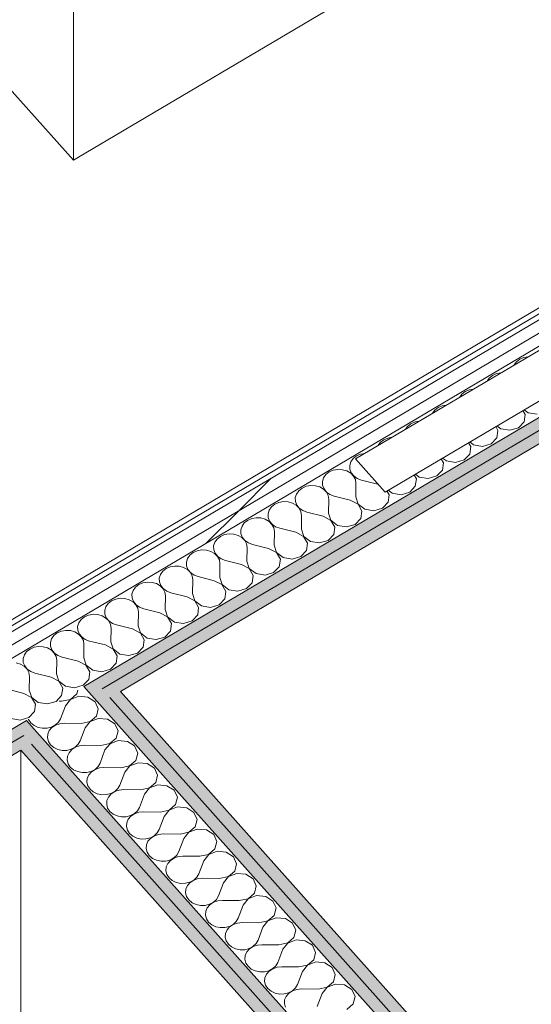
# Model space of a CAD drawing. Header units: millimetres. Extents: x -36631 to 27388, y -24993 to 6945.
# Tile 167 of 256: x 1333 to 1871, y -13480 to -12444. Entities that reach past the tile are written whole.
import ezdxf

# ---------------------------------------------------------------- set-up
doc = ezdxf.new("R2010")
doc.units = ezdxf.units.MM
doc.header["$MEASUREMENT"] = 0
doc.linetypes.add('Wipeout_Contour', pattern=[1000, 0, -1000])
doc.layers.add('Nuevo_08_E_Envans secs', color=7, linetype='Continuous')
doc.layers.add('Nuevo_08_E_Envans secs_Pluma_Nº__1', color=7, linetype='Continuous', lineweight=5)
doc.layers.add('Nuevo_08_E_Envans secs_Pluma_Nº__47', color=7, linetype='Continuous', lineweight=20)
for name, color, linetype, lineweight, true_color in [('Nuevo_08_E_Envans secs_Pluma_Nº__102', 7, 'Continuous', 5, 0xcccccc), ('Nuevo_08_E_Envans secs_Pluma_Nº__171', 171, 'Continuous', 13, 0xaaaaff), ('Nuevo_08_E_Envans secs_Pluma_Nº__177', 7, 'Continuous', 15, 0xf7e046), ('Nuevo_08_E_Envans secs_Pluma_Nº__79', 7, 'Continuous', 5, 0xaaffd5)]:
    doc.layers.add(name, color=color, linetype=linetype, lineweight=lineweight, true_color=true_color)
pattern_1 = [(45, (0, 0), (-183.848, 183.848), [195, -65]), (45, (7e-14, 183.85), (-183.848, 183.848), [195, -65])]

# ---------------------------------------------------------------- blocks, each defined once
blk = doc.blocks.new('*X279')
at = {"layer": 'Nuevo_08_E_Envans secs_Pluma_Nº__102', "color": 254, "linetype": 'Continuous', "lineweight": 5, "true_color": 0xcccccc}
for p, q in [((1867.8, -12798.4), (1863.4, -12799.2)), ((1855.6, -12803.8), (1853.3, -12806.9)), ((1859.1, -12801), (1855.6, -12803.8)), ((1863.4, -12799.2), (1859.1, -12801)), ((1830.5, -12818), (1827, -12820.7)), ((1834.8, -12816.1), (1830.5, -12818)), ((1839.2, -12815.3), (1834.8, -12816.1)), ((1827, -12820.7), (1824.7, -12823.9)), ((1798.4, -12837.7), (1796.1, -12840.8)), ((1801.9, -12834.9), (1798.4, -12837.7)), ((1806.2, -12833), (1801.9, -12834.9)), ((1810.5, -12832.3), (1806.2, -12833)), ((1777.6, -12850), (1773.3, -12851.9)), ((1781.9, -12849.2), (1777.6, -12850)), ((1769.8, -12854.6), (1767.5, -12857.8)), ((1773.3, -12851.9), (1769.8, -12854.6)), ((1864.8, -12859), (1862.5, -12854.9)), ((1863.8, -12854.1), (1867.9, -12857.2)), ((1863.8, -12866.8), (1864.8, -12859)), ((1867.9, -12857.2), (1877.3, -12858.8)), ((1744.7, -12868.8), (1741.1, -12871.6)), ((1749, -12866.9), (1744.7, -12868.8)), ((1753.3, -12866.2), (1749, -12866.9)), ((1857.8, -12873), (1863.8, -12866.8)), ((1741.1, -12871.6), (1738.9, -12874.7)), ((1836.2, -12875.9), (1833.9, -12871.9)), ((1835.2, -12871.1), (1839.2, -12874.2)), ((1835.2, -12883.8), (1836.2, -12875.9)), ((1839.2, -12874.2), (1848.7, -12875.7)), ((1848.7, -12875.7), (1857.8, -12873)), ((1712.5, -12888.5), (1710.3, -12891.6)), ((1716.1, -12885.7), (1712.5, -12888.5)), ((1720.4, -12883.9), (1716.1, -12885.7)), ((1724.7, -12883.1), (1720.4, -12883.9)), ((1807.6, -12892.9), (1805.3, -12888.8)), ((1806.6, -12888), (1810.6, -12891.1)), ((1810.6, -12891.1), (1820.1, -12892.7)), ((1820.1, -12892.7), (1829.2, -12890)), ((1829.2, -12890), (1835.2, -12883.8)), ((1691.8, -12900.8), (1687.4, -12902.7)), ((1696.1, -12900), (1691.8, -12900.8)), ((1800.6, -12906.9), (1806.5, -12900.7)), ((1806.5, -12900.7), (1807.6, -12892.9)), ((1681.5, -12908.9), (1680.3, -12912.7)), ((1683.9, -12905.4), (1681.5, -12908.9)), ((1687.4, -12902.7), (1683.9, -12905.4)), ((1779, -12909.8), (1776.6, -12905.8)), ((1777.9, -12917.6), (1779, -12909.8)), ((1778, -12905), (1782, -12908)), ((1782, -12908), (1791.5, -12909.6)), ((1791.5, -12909.6), (1800.6, -12906.9)), ((1655.3, -12922.4), (1652.9, -12925.8)), ((1658.8, -12919.6), (1655.3, -12922.4)), ((1663.1, -12917.8), (1658.8, -12919.6)), ((1667.9, -12916.9), (1663.1, -12917.8)), ((1672.8, -12917.2), (1667.9, -12916.9)), ((1677.4, -12918.5), (1672.8, -12917.2)), ((1681.4, -12920.8), (1677.4, -12918.5)), ((1680.3, -12912.7), (1680.4, -12916.7)), ((1680.4, -12916.7), (1681.9, -12920.5)), ((1684.4, -12923.9), (1681.4, -12920.8)), ((1681.9, -12920.5), (1684.5, -12923.8)), ((1750.4, -12926.8), (1748, -12922.7)), ((1749.4, -12921.9), (1753.4, -12925)), ((1772, -12923.8), (1777.9, -12917.6)), ((1652.9, -12925.8), (1651.7, -12929.7)), ((1651.7, -12929.7), (1651.8, -12933.6)), ((1686.3, -12927.5), (1684.4, -12923.9)), ((1684.5, -12923.8), (1688.2, -12926.4)), ((1686.9, -12931.5), (1686.3, -12927.5)), ((1686.7, -12945.9), (1686.9, -12931.5)), ((1688.2, -12926.4), (1692.6, -12928.1)), ((1709.6, -12932.3), (1692.6, -12928.1)), ((1710.2, -12932.7), (1709.6, -12932.3)), ((1749.3, -12934.6), (1750.4, -12926.8)), ((1753.4, -12925), (1762.9, -12926.6)), ((1762.9, -12926.6), (1772, -12923.8)), ((1624.3, -12942.8), (1623.1, -12946.6)), ((1626.7, -12939.3), (1624.3, -12942.8)), ((1630.2, -12936.6), (1626.7, -12939.3)), ((1634.5, -12934.7), (1630.2, -12936.6)), ((1639.3, -12933.9), (1634.5, -12934.7)), ((1644.2, -12934.1), (1639.3, -12933.9)), ((1648.8, -12935.4), (1644.2, -12934.1)), ((1652.8, -12937.7), (1648.8, -12935.4)), ((1651.8, -12933.6), (1653.3, -12937.4)), ((1655.8, -12940.8), (1652.8, -12937.7)), ((1653.3, -12937.4), (1655.9, -12940.8)), ((1657.7, -12944.5), (1655.8, -12940.8)), ((1655.9, -12940.8), (1659.6, -12943.4)), ((1659.6, -12943.4), (1664, -12945)), ((1721.8, -12943.7), (1719.4, -12939.6)), ((1720.8, -12938.8), (1724.8, -12941.9)), ((1724.8, -12941.9), (1734.3, -12943.5)), ((1734.3, -12943.5), (1743.4, -12940.8)), ((1743.4, -12940.8), (1749.3, -12934.6)), ((1601.6, -12953.5), (1598.1, -12956.3)), ((1605.9, -12951.6), (1601.6, -12953.5)), ((1610.7, -12950.8), (1605.9, -12951.6)), ((1615.6, -12951), (1610.7, -12950.8)), ((1620.2, -12952.4), (1615.6, -12951)), ((1624.1, -12954.7), (1620.2, -12952.4)), ((1623.1, -12946.6), (1623.2, -12950.6)), ((1623.2, -12950.6), (1624.6, -12954.4)), ((1658.3, -12948.4), (1657.7, -12944.5)), ((1658.1, -12962.8), (1658.3, -12948.4)), ((1680.9, -12949.3), (1664, -12945)), ((1689.1, -12953.5), (1680.9, -12949.3)), ((1686.7, -12945.9), (1689.2, -12953.5)), ((1693.2, -12960.7), (1689.1, -12953.5)), ((1689.2, -12953.5), (1696.2, -12958.9)), ((1714.8, -12957.7), (1720.7, -12951.5)), ((1720.7, -12951.5), (1721.8, -12943.7)), ((1595.7, -12959.7), (1594.5, -12963.6)), ((1594.5, -12963.6), (1594.6, -12967.5)), ((1598.1, -12956.3), (1595.7, -12959.7)), ((1627.2, -12957.8), (1624.1, -12954.7)), ((1624.6, -12954.4), (1627.3, -12957.7)), ((1629.1, -12961.4), (1627.2, -12957.8)), ((1627.3, -12957.7), (1631, -12960.3)), ((1629.7, -12965.4), (1629.1, -12961.4)), ((1631, -12960.3), (1635.4, -12962)), ((1652.3, -12966.2), (1635.4, -12962)), ((1658.1, -12962.8), (1660.6, -12970.4)), ((1692.1, -12968.5), (1693.2, -12960.7)), ((1696.2, -12958.9), (1705.7, -12960.4)), ((1705.7, -12960.4), (1714.8, -12957.7)), ((1569.5, -12973.2), (1567.1, -12976.6)), ((1573, -12970.5), (1569.5, -12973.2)), ((1577.3, -12968.6), (1573, -12970.5)), ((1582.1, -12967.7), (1577.3, -12968.6)), ((1587, -12968), (1582.1, -12967.7)), ((1591.6, -12969.3), (1587, -12968)), ((1595.5, -12971.6), (1591.6, -12969.3)), ((1594.6, -12967.5), (1596, -12971.3)), ((1598.6, -12974.7), (1595.5, -12971.6)), ((1596, -12971.3), (1598.7, -12974.6)), ((1629.5, -12979.8), (1629.7, -12965.4)), ((1660.4, -12970.5), (1652.3, -12966.2)), ((1664.6, -12977.6), (1660.4, -12970.5)), ((1660.6, -12970.4), (1667.6, -12975.8)), ((1686.1, -12974.7), (1692.1, -12968.5)), ((1553.5, -12984.7), (1548.7, -12985.5)), ((1558.4, -12984.9), (1553.5, -12984.7)), ((1563, -12986.3), (1558.4, -12984.9)), ((1567.1, -12976.6), (1565.8, -12980.5)), ((1565.8, -12980.5), (1566, -12984.5)), ((1566, -12984.5), (1567.4, -12988.3)), ((1600.5, -12978.4), (1598.6, -12974.7)), ((1598.7, -12974.6), (1602.4, -12977.2)), ((1601.1, -12982.3), (1600.5, -12978.4)), ((1600.8, -12996.7), (1601.1, -12982.3)), ((1602.4, -12977.2), (1606.8, -12978.9)), ((1623.7, -12983.1), (1606.8, -12978.9)), ((1631.8, -12987.4), (1623.7, -12983.1)), ((1629.5, -12979.8), (1632, -12987.4)), ((1663.5, -12985.4), (1664.6, -12977.6)), ((1667.6, -12975.8), (1677.1, -12977.4)), ((1677.1, -12977.4), (1686.1, -12974.7)), ((1538.4, -12993.6), (1537.2, -12997.4)), ((1540.9, -12990.2), (1538.4, -12993.6)), ((1544.4, -12987.4), (1540.9, -12990.2)), ((1548.7, -12985.5), (1544.4, -12987.4)), ((1566.9, -12988.5), (1563, -12986.3)), ((1570, -12991.6), (1566.9, -12988.5)), ((1567.4, -12988.3), (1570.1, -12991.6)), ((1571.9, -12995.3), (1570, -12991.6)), ((1570.1, -12991.6), (1573.8, -12994.2)), ((1573.8, -12994.2), (1578.2, -12995.9)), ((1636, -12994.5), (1631.8, -12987.4)), ((1632, -12987.4), (1639, -12992.7)), ((1634.9, -13002.4), (1636, -12994.5)), ((1639, -12992.7), (1648.5, -12994.3)), ((1648.5, -12994.3), (1657.5, -12991.6)), ((1657.5, -12991.6), (1663.5, -12985.4)), ((1515.8, -13004.3), (1512.3, -13007.1)), ((1520.1, -13002.5), (1515.8, -13004.3)), ((1524.9, -13001.6), (1520.1, -13002.5)), ((1529.7, -13001.9), (1524.9, -13001.6)), ((1534.3, -13003.2), (1529.7, -13001.9)), ((1538.3, -13005.5), (1534.3, -13003.2)), ((1537.2, -12997.4), (1537.4, -13001.4)), ((1537.4, -13001.4), (1538.8, -13005.2)), ((1541.4, -13008.6), (1538.3, -13005.5)), ((1538.8, -13005.2), (1541.5, -13008.5)), ((1572.5, -12999.2), (1571.9, -12995.3)), ((1572.2, -13013.6), (1572.5, -12999.2)), ((1595.1, -13000.1), (1578.2, -12995.9)), ((1603.2, -13004.4), (1595.1, -13000.1)), ((1600.8, -12996.7), (1603.4, -13004.3)), ((1607.4, -13011.5), (1603.2, -13004.4)), ((1603.4, -13004.3), (1610.4, -13009.7)), ((1628.9, -13008.5), (1634.9, -13002.4)), ((1509.8, -13010.5), (1508.6, -13014.4)), ((1508.6, -13014.4), (1508.8, -13018.3)), ((1512.3, -13007.1), (1509.8, -13010.5)), ((1543.3, -13012.2), (1541.4, -13008.6)), ((1541.5, -13008.5), (1545.2, -13011.1)), ((1543.9, -13016.2), (1543.3, -13012.2)), ((1545.2, -13011.1), (1549.6, -13012.8)), ((1566.5, -13017), (1549.6, -13012.8)), ((1572.2, -13013.6), (1574.7, -13021.2)), ((1606.3, -13019.3), (1607.4, -13011.5)), ((1610.4, -13009.7), (1619.9, -13011.3)), ((1619.9, -13011.3), (1628.9, -13008.5)), ((1483.7, -13024), (1481.2, -13027.5)), ((1487.2, -13021.3), (1483.7, -13024)), ((1491.5, -13019.4), (1487.2, -13021.3)), ((1496.3, -13018.6), (1491.5, -13019.4)), ((1501.1, -13018.8), (1496.3, -13018.6)), ((1505.7, -13020.1), (1501.1, -13018.8)), ((1509.7, -13022.4), (1505.7, -13020.1)), ((1508.8, -13018.3), (1510.2, -13022.1)), ((1512.8, -13025.5), (1509.7, -13022.4)), ((1510.2, -13022.1), (1512.9, -13025.5)), ((1514.7, -13029.2), (1512.8, -13025.5)), ((1512.9, -13025.5), (1516.6, -13028.1)), ((1543.6, -13030.6), (1543.9, -13016.2)), ((1574.6, -13021.3), (1566.5, -13017)), ((1578.8, -13028.4), (1574.6, -13021.3)), ((1574.7, -13021.2), (1581.8, -13026.6)), ((1591.3, -13028.2), (1600.3, -13025.5)), ((1600.3, -13025.5), (1606.3, -13019.3)), ((1462.9, -13036.3), (1458.6, -13038.2)), ((1467.7, -13035.5), (1462.9, -13036.3)), ((1472.5, -13035.8), (1467.7, -13035.5)), ((1477.1, -13037.1), (1472.5, -13035.8)), ((1481.2, -13027.5), (1480, -13031.3)), ((1480, -13031.3), (1480.2, -13035.3)), ((1480.2, -13035.3), (1481.6, -13039.1)), ((1515.3, -13033.1), (1514.7, -13029.2)), ((1515, -13047.5), (1515.3, -13033.1)), ((1516.6, -13028.1), (1521, -13029.7)), ((1537.9, -13034), (1521, -13029.7)), ((1546, -13038.2), (1537.9, -13034)), ((1543.6, -13030.6), (1546.1, -13038.2)), ((1571.7, -13042.4), (1577.7, -13036.2)), ((1577.7, -13036.2), (1578.8, -13028.4)), ((1581.8, -13026.6), (1591.3, -13028.2)), ((1452.6, -13044.4), (1451.4, -13048.3)), ((1455.1, -13041), (1452.6, -13044.4)), ((1458.6, -13038.2), (1455.1, -13041)), ((1481.1, -13039.4), (1477.1, -13037.1)), ((1484.2, -13042.5), (1481.1, -13039.4)), ((1481.6, -13039.1), (1484.3, -13042.4)), ((1486.1, -13046.1), (1484.2, -13042.5)), ((1484.3, -13042.4), (1488, -13045)), ((1486.7, -13050.1), (1486.1, -13046.1)), ((1488, -13045), (1492.4, -13046.7)), ((1509.3, -13050.9), (1492.4, -13046.7)), ((1550.2, -13045.4), (1546, -13038.2)), ((1546.1, -13038.2), (1553.2, -13043.6)), ((1549.1, -13053.2), (1550.2, -13045.4)), ((1553.2, -13043.6), (1562.6, -13045.1)), ((1562.6, -13045.1), (1571.7, -13042.4)), ((1430, -13055.2), (1426.5, -13057.9)), ((1434.3, -13053.3), (1430, -13055.2)), ((1439.1, -13052.4), (1434.3, -13053.3)), ((1443.9, -13052.7), (1439.1, -13052.4)), ((1448.5, -13054), (1443.9, -13052.7)), ((1452.5, -13056.3), (1448.5, -13054)), ((1451.4, -13048.3), (1451.5, -13052.2)), ((1451.5, -13052.2), (1453, -13056)), ((1455.6, -13059.4), (1452.5, -13056.3)), ((1453, -13056), (1455.7, -13059.3)), ((1486.4, -13064.5), (1486.7, -13050.1)), ((1517.4, -13055.2), (1509.3, -13050.9)), ((1515, -13047.5), (1517.5, -13055.1)), ((1521.5, -13062.3), (1517.4, -13055.2)), ((1517.5, -13055.1), (1524.6, -13060.5)), ((1543.1, -13059.4), (1549.1, -13053.2)), ((1424, -13061.4), (1422.8, -13065.2)), ((1422.8, -13065.2), (1422.9, -13069.2)), ((1426.5, -13057.9), (1424, -13061.4)), ((1457.5, -13063.1), (1455.6, -13059.4)), ((1455.7, -13059.3), (1459.4, -13061.9)), ((1458.1, -13067), (1457.5, -13063.1)), ((1457.8, -13081.4), (1458.1, -13067)), ((1459.4, -13061.9), (1463.8, -13063.6)), ((1480.7, -13067.9), (1463.8, -13063.6)), ((1486.4, -13064.5), (1488.9, -13072.1)), ((1520.5, -13070.1), (1521.5, -13062.3)), ((1524.6, -13060.5), (1534, -13062.1)), ((1534, -13062.1), (1543.1, -13059.4)), ((1397.9, -13074.9), (1395.4, -13078.3)), ((1401.4, -13072.1), (1397.9, -13074.9)), ((1405.7, -13070.2), (1401.4, -13072.1)), ((1410.4, -13069.4), (1405.7, -13070.2)), ((1415.3, -13069.6), (1410.4, -13069.4)), ((1419.9, -13071), (1415.3, -13069.6)), ((1423.9, -13073.3), (1419.9, -13071)), ((1422.9, -13069.2), (1424.4, -13073)), ((1427, -13076.4), (1423.9, -13073.3)), ((1424.4, -13073), (1427.1, -13076.3)), ((1428.9, -13080), (1427, -13076.4)), ((1427.1, -13076.3), (1430.8, -13078.9)), ((1488.8, -13072.1), (1480.7, -13067.9)), ((1492.9, -13079.2), (1488.8, -13072.1)), ((1488.9, -13072.1), (1496, -13077.5)), ((1496, -13077.5), (1505.4, -13079)), ((1505.4, -13079), (1514.5, -13076.3)), ((1514.5, -13076.3), (1520.5, -13070.1)), ((1377.1, -13087.2), (1372.8, -13089)), ((1381.8, -13086.3), (1377.1, -13087.2)), ((1386.7, -13086.6), (1381.8, -13086.3)), ((1391.3, -13087.9), (1386.7, -13086.6)), ((1395.3, -13090.2), (1391.3, -13087.9)), ((1395.4, -13078.3), (1394.2, -13082.1)), ((1394.2, -13082.1), (1394.3, -13086.1)), ((1394.3, -13086.1), (1395.8, -13089.9)), ((1429.5, -13083.9), (1428.9, -13080)), ((1429.2, -13098.3), (1429.5, -13083.9)), ((1430.8, -13078.9), (1435.2, -13080.6)), ((1452.1, -13084.8), (1435.2, -13080.6)), ((1460.2, -13089.1), (1452.1, -13084.8)), ((1457.8, -13081.4), (1460.3, -13089)), ((1485.9, -13093.3), (1491.9, -13087.1)), ((1491.9, -13087.1), (1492.9, -13079.2)), ((1366.8, -13095.2), (1365.6, -13099.1)), ((1369.3, -13091.8), (1366.8, -13095.2)), ((1372.8, -13089), (1369.3, -13091.8)), ((1398.3, -13093.3), (1395.3, -13090.2)), ((1395.8, -13089.9), (1398.5, -13093.2)), ((1400.3, -13096.9), (1398.3, -13093.3)), ((1398.5, -13093.2), (1402.2, -13095.8)), ((1400.9, -13100.9), (1400.3, -13096.9)), ((1402.2, -13095.8), (1406.6, -13097.5)), ((1423.5, -13101.7), (1406.6, -13097.5)), ((1429.2, -13098.3), (1431.7, -13105.9)), ((1464.3, -13096.2), (1460.2, -13089.1)), ((1460.3, -13089), (1467.4, -13094.4)), ((1463.3, -13104), (1464.3, -13096.2)), ((1467.4, -13094.4), (1476.8, -13096)), ((1476.8, -13096), (1485.9, -13093.3)), ((1340.6, -13108.7), (1338.2, -13112.2)), ((1344.2, -13106), (1340.6, -13108.7)), ((1348.5, -13104.1), (1344.2, -13106)), ((1353.2, -13103.3), (1348.5, -13104.1)), ((1358.1, -13103.5), (1353.2, -13103.3)), ((1362.7, -13104.8), (1358.1, -13103.5)), ((1366.7, -13107.1), (1362.7, -13104.8)), ((1365.6, -13099.1), (1365.7, -13103.1)), ((1365.7, -13103.1), (1367.2, -13106.8)), ((1369.7, -13110.2), (1366.7, -13107.1)), ((1367.2, -13106.8), (1369.9, -13110.2)), ((1400.6, -13115.3), (1400.9, -13100.9)), ((1431.6, -13106), (1423.5, -13101.7)), ((1435.7, -13113.1), (1431.6, -13106)), ((1431.7, -13105.9), (1438.7, -13111.3)), ((1457.3, -13110.2), (1463.3, -13104)), ((1338.2, -13112.2), (1337, -13116)), ((1337, -13116), (1337.1, -13120)), ((1371.6, -13113.9), (1369.7, -13110.2)), ((1369.9, -13110.2), (1373.5, -13112.8)), ((1372.2, -13117.8), (1371.6, -13113.9)), ((1372, -13132.2), (1372.2, -13117.8)), ((1373.5, -13112.8), (1378, -13114.4)), ((1394.9, -13118.7), (1378, -13114.4)), ((1403, -13123), (1394.9, -13118.7)), ((1400.6, -13115.3), (1403.1, -13122.9)), ((1434.6, -13120.9), (1435.7, -13113.1)), ((1438.7, -13111.3), (1448.2, -13112.9)), ((1448.2, -13112.9), (1457.3, -13110.2)), ((1334.1, -13121.8), (1329.5, -13120.5)), ((1338.1, -13124.1), (1334.1, -13121.8)), ((1337.1, -13120), (1338.6, -13123.8)), ((1341.1, -13127.2), (1338.1, -13124.1)), ((1338.6, -13123.8), (1341.3, -13127.1)), ((1343, -13130.8), (1341.1, -13127.2)), ((1341.3, -13127.1), (1344.9, -13129.7)), ((1344.9, -13129.7), (1349.4, -13131.4)), ((1407.1, -13130.1), (1403, -13123)), ((1403.1, -13122.9), (1410.1, -13128.3)), ((1410.1, -13128.3), (1419.6, -13129.9)), ((1419.6, -13129.9), (1428.7, -13127.1)), ((1428.7, -13127.1), (1434.6, -13120.9)), ((1343.6, -13134.8), (1343, -13130.8)), ((1343.4, -13149.2), (1343.6, -13134.8)), ((1366.3, -13135.6), (1349.4, -13131.4)), ((1374.4, -13139.9), (1366.3, -13135.6)), ((1372, -13132.2), (1374.5, -13139.8)), ((1378.5, -13147), (1374.4, -13139.9)), ((1374.5, -13139.8), (1381.5, -13145.2)), ((1400.1, -13144.1), (1406, -13137.9)), ((1406, -13137.9), (1407.1, -13130.1)), ((1337.7, -13152.6), (1320.8, -13148.3)), ((1343.4, -13149.2), (1345.9, -13156.8)), ((1377.4, -13154.8), (1378.5, -13147)), ((1381.5, -13145.2), (1391, -13146.8)), ((1391, -13146.8), (1400.1, -13144.1)), ((1345.8, -13156.8), (1337.7, -13152.6)), ((1349.9, -13163.9), (1345.8, -13156.8)), ((1345.9, -13156.8), (1352.9, -13162.2)), ((1362.4, -13163.7), (1371.5, -13161)), ((1371.5, -13161), (1377.4, -13154.8)), ((1348.8, -13171.8), (1349.9, -13163.9)), ((1352.9, -13162.2), (1362.4, -13163.7)), ((1324.3, -13179.1), (1333.8, -13180.7)), ((1333.8, -13180.7), (1342.9, -13178)), ((1342.9, -13178), (1348.8, -13171.8))]:
    blk.add_line(p, q, dxfattribs=at)
blk = doc.blocks.new('Elem Sección_241_1')
at = {"layer": 'Nuevo_08_E_Envans secs_Pluma_Nº__79', "linetype": 'Continuous', "lineweight": 5, "true_color": 0xaaffd5}
for points in [[(1400.7, -13145.5), (1408.8, -13154.6), (1420, -13148), (2435, -12546.8), (2426.9, -12537.8)], [(2435, -12546.8), (1420, -13148), (1428, -13157.1), (2443.2, -12555.9)], [(1242.4, -13239.3), (1250.5, -13248.3), (1337.6, -13196.8), (1348.7, -13190.2), (1340.6, -13181.1)], [(1337.6, -13196.8), (1250.5, -13248.3), (1258.6, -13257.4), (1345.7, -13205.9)]]:
    blk.add_hatch(color=121, dxfattribs=at).paths.add_polyline_path(points)
at = {"layer": 'Nuevo_08_E_Envans secs_Pluma_Nº__1', "color": 7, "linetype": 'Continuous', "lineweight": 5}
for p, q in [((1337.6, -13196.8), (1250.5, -13248.3)), ((1334.5, -13212.5), (1258.6, -13257.4))]:
    blk.add_line(p, q, dxfattribs=at)
at = {"layer": 'Nuevo_08_E_Envans secs', "lineweight": 0}
blk.add_blockref('*X279', (0, 0), dxfattribs=at)
at = {"color": 254, "linetype": 'Wipeout_Contour', "lineweight": 0, "ltscale": 51857.232362}
blk.add_wipeout([(1182.4, -13172.2), (1190.6, -13181.3), (2375.1, -12479.8), (2367, -12470.7)], dxfattribs=at).dxf.layer = 'Nuevo_08_E_Envans secs'
at = {"layer": 'Nuevo_08_E_Envans secs_Pluma_Nº__177', "linetype": 'Continuous', "lineweight": 15, "true_color": 0xf7e046}
h = blk.add_hatch(dxfattribs=at)
h.set_pattern_fill('Panellat_HPL_0001', color=53, style=0, pattern_type=2)
h.set_pattern_definition(pattern_1)
h.paths.add_polyline_path([(1182.4, -13172.2), (1190.6, -13181.3), (2375.1, -12479.8), (2367, -12470.7)])
at = {"color": 254, "linetype": 'Wipeout_Contour', "lineweight": 0, "ltscale": 51897.653805}
blk.add_wipeout([(1190.6, -13181.3), (1198.7, -13190.4), (2383.2, -12488.9), (2375.1, -12479.8)], dxfattribs=at).dxf.layer = 'Nuevo_08_E_Envans secs'
at = {"layer": 'Nuevo_08_E_Envans secs_Pluma_Nº__177', "linetype": 'Continuous', "lineweight": 15, "true_color": 0xf7e046}
h = blk.add_hatch(dxfattribs=at)
h.set_pattern_fill('Panellat_HPL_0001', color=53, style=0, pattern_type=2)
h.set_pattern_definition(pattern_1)
h.paths.add_polyline_path([(1190.6, -13181.3), (1198.7, -13190.4), (2383.2, -12488.9), (2375.1, -12479.8)])
at = {"layer": 'Nuevo_08_E_Envans secs_Pluma_Nº__1', "color": 7, "linetype": 'Continuous', "lineweight": 5}
blk.add_line((1340.6, -13181.1), (1242.4, -13239.3), dxfattribs=at)
at = {"color": 254, "linetype": 'Wipeout_Contour', "lineweight": 0, "ltscale": 51809.054502}
blk.add_wipeout([(2359.5, -12462.3), (1175, -13163.8), (1178.7, -13168), (2363.3, -12466.5)], dxfattribs=at).dxf.layer = 'Nuevo_08_E_Envans secs'
at = {"layer": 'Nuevo_08_E_Envans secs_Pluma_Nº__171', "linetype": 'Continuous', "lineweight": 13, "true_color": 0xaaaaff}
h = blk.add_hatch(dxfattribs=at)
h.set_pattern_fill('Panellat_HPL_0001', color=161, style=0, pattern_type=2)
h.set_pattern_definition(pattern_1)
h.paths.add_polyline_path([(2359.5, -12462.3), (1175, -13163.8), (1178.7, -13168), (2363.3, -12466.5)])
at = {"layer": 'Nuevo_08_E_Envans secs_Pluma_Nº__1', "color": 7, "linetype": 'Continuous', "lineweight": 5}
for p, q in [((2359.5, -12462.3), (1175, -13163.8)), ((2363.3, -12466.5), (1178.7, -13168)), ((2367, -12470.7), (1182.4, -13172.2)), ((2375.1, -12479.8), (1190.6, -13181.3)), ((2383.2, -12488.9), (1198.7, -13190.4)), ((2385.7, -12491.7), (1686.3, -12905.9)), ((2416.9, -12526.6), (1717.5, -12940.8)), ((2426.9, -12537.8), (1400.7, -13145.5)), ((2435, -12546.8), (1420, -13148)), ((2443.2, -12555.9), (1439.2, -13150.5)), ((1686.3, -12905.9), (1717.5, -12940.8))]:
    blk.add_line(p, q, dxfattribs=at)
blk = doc.blocks.new('*X286')
at = {"layer": 'Nuevo_08_E_Envans secs_Pluma_Nº__102', "color": 254, "linetype": 'Continuous', "lineweight": 5, "true_color": 0xcccccc}
for p, q in [((1393.3, -13153.2), (1394.3, -13149.3)), ((1377.3, -13160.9), (1374.7, -13160.9)), ((1377.3, -13160.9), (1386.6, -13158.9)), ((1386.7, -13159), (1381.5, -13165.6)), ((1386.6, -13158.9), (1393.3, -13153.2)), ((1395.5, -13155.6), (1386.7, -13159)), ((1405.1, -13156.5), (1395.5, -13155.6)), ((1412.7, -13161.4), (1405.1, -13156.5)), ((1381.5, -13165.6), (1376.2, -13179.3)), ((1416, -13168.8), (1412.7, -13161.4)), ((1414, -13176.5), (1416, -13168.8)), ((1342.7, -13179.9), (1342.7, -13180)), ((1342.7, -13180), (1345, -13183.5)), ((1374.2, -13182.9), (1376.2, -13179.3)), ((1407.4, -13182.2), (1414, -13176.5)), ((1416.2, -13178.9), (1407.5, -13182.3)), ((1425.8, -13179.8), (1416.2, -13178.9)), ((1433.4, -13184.7), (1425.8, -13179.8)), ((1345, -13183.5), (1348.4, -13186.4)), ((1348.4, -13186.4), (1352.6, -13188.4)), ((1352.6, -13188.4), (1357.3, -13189.4)), ((1357.3, -13189.4), (1362.2, -13189.3)), ((1362.2, -13189.3), (1366.9, -13188.1)), ((1364.4, -13191.8), (1362.8, -13195.5)), ((1367.2, -13188.5), (1364.4, -13191.8)), ((1366.9, -13188.1), (1371, -13185.9)), ((1371, -13186), (1367.2, -13188.5)), ((1371, -13185.9), (1374.2, -13182.9)), ((1375.5, -13184.5), (1371, -13186)), ((1380.4, -13184), (1375.5, -13184.5)), ((1398.1, -13184.2), (1380.4, -13184)), ((1402.2, -13188.9), (1397, -13202.7)), ((1398.1, -13184.2), (1407.4, -13182.2)), ((1407.5, -13182.3), (1402.2, -13188.9)), ((1436.8, -13192.1), (1433.4, -13184.7)), ((1434.8, -13199.8), (1436.8, -13192.1)), ((1362.8, -13195.5), (1362.5, -13199.5)), ((1362.5, -13199.5), (1363.5, -13203.3)), ((1428.2, -13205.5), (1434.8, -13199.8)), ((1437, -13202.3), (1428.3, -13205.6)), ((1446.6, -13203.1), (1437, -13202.3)), ((1363.5, -13203.3), (1365.8, -13206.9)), ((1365.8, -13206.9), (1369.2, -13209.7)), ((1369.2, -13209.7), (1373.4, -13211.7)), ((1373.4, -13211.7), (1378.1, -13212.7)), ((1378.1, -13212.7), (1383, -13212.6)), ((1383, -13212.6), (1387.6, -13211.4)), ((1388, -13211.8), (1385.2, -13215.1)), ((1387.6, -13211.4), (1391.7, -13209.2)), ((1391.8, -13209.3), (1388, -13211.8)), ((1391.7, -13209.2), (1394.9, -13206.2)), ((1396.3, -13207.8), (1391.8, -13209.3)), ((1394.9, -13206.2), (1397, -13202.7)), ((1401.1, -13207.3), (1396.3, -13207.8)), ((1418.8, -13207.5), (1401.1, -13207.3)), ((1423, -13212.2), (1417.8, -13226)), ((1418.8, -13207.5), (1428.2, -13205.5)), ((1428.3, -13205.6), (1423, -13212.2)), ((1454.2, -13208), (1446.6, -13203.1)), ((1457.5, -13215.4), (1454.2, -13208)), ((1383.5, -13218.8), (1383.2, -13222.8)), ((1383.2, -13222.8), (1384.3, -13226.7)), ((1385.2, -13215.1), (1383.5, -13218.8)), ((1448.9, -13228.8), (1455.6, -13223.1)), ((1455.6, -13223.1), (1457.5, -13215.4)), ((1384.3, -13226.7), (1386.5, -13230.2)), ((1386.5, -13230.2), (1389.9, -13233)), ((1389.9, -13233), (1394.1, -13235)), ((1408.4, -13234.7), (1412.5, -13232.6)), ((1412.6, -13232.7), (1408.8, -13235.1)), ((1412.5, -13232.6), (1415.7, -13229.6)), ((1417.1, -13231.1), (1412.6, -13232.7)), ((1415.7, -13229.6), (1417.8, -13226)), ((1421.9, -13230.6), (1417.1, -13231.1)), ((1439.6, -13230.9), (1421.9, -13230.6)), ((1439.6, -13230.9), (1448.9, -13228.8)), ((1449, -13228.9), (1443.7, -13235.5)), ((1457.8, -13225.6), (1449, -13228.9)), ((1467.4, -13226.4), (1457.8, -13225.6)), ((1475, -13231.3), (1467.4, -13226.4)), ((1478.3, -13238.7), (1475, -13231.3)), ((1394.1, -13235), (1398.9, -13236)), ((1398.9, -13236), (1403.7, -13235.9)), ((1403.7, -13235.9), (1408.4, -13234.7)), ((1404.3, -13242.1), (1404, -13246.1)), ((1405.9, -13238.4), (1404.3, -13242.1)), ((1408.8, -13235.1), (1405.9, -13238.4)), ((1443.7, -13235.5), (1438.5, -13249.3)), ((1476.3, -13246.4), (1478.3, -13238.7)), ((1404, -13246.1), (1405, -13250)), ((1405, -13250), (1407.3, -13253.5)), ((1407.3, -13253.5), (1410.7, -13256.3)), ((1433.3, -13255.9), (1436.5, -13252.9)), ((1436.5, -13252.9), (1438.5, -13249.3)), ((1442.7, -13253.9), (1437.8, -13254.4)), ((1460.4, -13254.2), (1442.7, -13253.9)), ((1460.4, -13254.2), (1469.7, -13252.1)), ((1469.8, -13252.2), (1464.5, -13258.8)), ((1469.7, -13252.1), (1476.3, -13246.4)), ((1478.5, -13248.9), (1469.8, -13252.2)), ((1488.1, -13249.8), (1478.5, -13248.9)), ((1495.7, -13254.6), (1488.1, -13249.8)), ((1410.7, -13256.3), (1414.9, -13258.3)), ((1414.9, -13258.3), (1419.6, -13259.3)), ((1419.6, -13259.3), (1424.5, -13259.2)), ((1424.5, -13259.2), (1429.2, -13258)), ((1426.7, -13261.7), (1425.1, -13265.4)), ((1429.5, -13258.4), (1426.7, -13261.7)), ((1429.2, -13258), (1433.3, -13255.9)), ((1433.3, -13256), (1429.5, -13258.4)), ((1437.8, -13254.4), (1433.3, -13256)), ((1464.5, -13258.8), (1459.3, -13272.6)), ((1499.1, -13262), (1495.7, -13254.6)), ((1497.1, -13269.7), (1499.1, -13262)), ((1425.1, -13265.4), (1424.8, -13269.4)), ((1424.8, -13269.4), (1425.8, -13273.3)), ((1425.8, -13273.3), (1428.1, -13276.8)), ((1457.2, -13276.2), (1459.3, -13272.6)), ((1490.5, -13275.4), (1497.1, -13269.7)), ((1499.3, -13272.2), (1490.5, -13275.5)), ((1508.9, -13273.1), (1499.3, -13272.2)), ((1516.5, -13277.9), (1508.9, -13273.1)), ((1428.1, -13276.8), (1431.5, -13279.6)), ((1431.5, -13279.6), (1435.7, -13281.6)), ((1435.7, -13281.6), (1440.4, -13282.6)), ((1440.4, -13282.6), (1445.3, -13282.5)), ((1445.3, -13282.5), (1449.9, -13281.3)), ((1447.5, -13285), (1445.8, -13288.7)), ((1450.3, -13281.8), (1447.5, -13285)), ((1449.9, -13281.3), (1454, -13279.2)), ((1454.1, -13279.3), (1450.3, -13281.8)), ((1454, -13279.2), (1457.2, -13276.2)), ((1458.6, -13277.7), (1454.1, -13279.3)), ((1463.4, -13277.2), (1458.6, -13277.7)), ((1481.1, -13277.5), (1463.4, -13277.2)), ((1485.3, -13282.1), (1480.1, -13295.9)), ((1481.1, -13277.5), (1490.5, -13275.4)), ((1490.5, -13275.5), (1485.3, -13282.1)), ((1519.8, -13285.3), (1516.5, -13277.9)), ((1517.9, -13293), (1519.8, -13285.3)), ((1445.8, -13288.7), (1445.5, -13292.7)), ((1445.5, -13292.7), (1446.5, -13296.6)), ((1511.2, -13298.7), (1517.9, -13293)), ((1520.1, -13295.5), (1511.3, -13298.8)), ((1529.7, -13296.4), (1520.1, -13295.5)), ((1446.5, -13296.6), (1448.8, -13300.1)), ((1448.8, -13300.1), (1452.2, -13302.9)), ((1452.2, -13302.9), (1456.4, -13305)), ((1456.4, -13305), (1461.2, -13305.9)), ((1461.2, -13305.9), (1466, -13305.8)), ((1466, -13305.8), (1470.7, -13304.7)), ((1471.1, -13305.1), (1468.2, -13308.3)), ((1470.7, -13304.7), (1474.8, -13302.5)), ((1474.9, -13302.6), (1471.1, -13305.1)), ((1474.8, -13302.5), (1478, -13299.5)), ((1479.4, -13301), (1474.9, -13302.6)), ((1478, -13299.5), (1480.1, -13295.9)), ((1484.2, -13300.5), (1479.4, -13301)), ((1501.9, -13300.8), (1484.2, -13300.5)), ((1506, -13305.4), (1500.8, -13319.2)), ((1501.9, -13300.8), (1511.2, -13298.7)), ((1511.3, -13298.8), (1506, -13305.4)), ((1537.3, -13301.2), (1529.7, -13296.4)), ((1540.6, -13308.6), (1537.3, -13301.2)), ((1466.6, -13312), (1466.3, -13316)), ((1466.3, -13316), (1467.3, -13319.9)), ((1468.2, -13308.3), (1466.6, -13312)), ((1532, -13322.1), (1538.6, -13316.3)), ((1538.6, -13316.3), (1540.6, -13308.6)), ((1467.3, -13319.9), (1469.6, -13323.4)), ((1469.6, -13323.4), (1473, -13326.3)), ((1473, -13326.3), (1477.2, -13328.3)), ((1491.5, -13328), (1495.5, -13325.8)), ((1495.6, -13325.9), (1491.8, -13328.4)), ((1495.5, -13325.8), (1498.7, -13322.8)), ((1500.1, -13324.3), (1495.6, -13325.9)), ((1498.7, -13322.8), (1500.8, -13319.2)), ((1505, -13323.9), (1500.1, -13324.3)), ((1522.7, -13324.1), (1505, -13323.9)), ((1522.7, -13324.1), (1532, -13322.1)), ((1532.1, -13322.1), (1526.8, -13328.7)), ((1540.8, -13318.8), (1532.1, -13322.1)), ((1550.4, -13319.7), (1540.8, -13318.8)), ((1558, -13324.5), (1550.4, -13319.7)), ((1561.3, -13331.9), (1558, -13324.5)), ((1477.2, -13328.3), (1481.9, -13329.2)), ((1481.9, -13329.2), (1486.8, -13329.1)), ((1486.8, -13329.1), (1491.5, -13328)), ((1487.4, -13335.3), (1487, -13339.3)), ((1489, -13331.6), (1487.4, -13335.3)), ((1491.8, -13328.4), (1489, -13331.6)), ((1526.8, -13328.7), (1521.6, -13342.5)), ((1559.4, -13339.6), (1561.3, -13331.9)), ((1487, -13339.3), (1488.1, -13343.2)), ((1488.1, -13343.2), (1490.4, -13346.7)), ((1490.4, -13346.7), (1493.7, -13349.6)), ((1516.3, -13349.1), (1519.5, -13346.1)), ((1519.5, -13346.1), (1521.6, -13342.5)), ((1525.7, -13347.2), (1520.9, -13347.6)), ((1543.4, -13347.4), (1525.7, -13347.2)), ((1543.4, -13347.4), (1552.8, -13345.4)), ((1552.8, -13345.5), (1547.6, -13352.1)), ((1552.8, -13345.4), (1559.4, -13339.6)), ((1561.6, -13342.1), (1552.8, -13345.5)), ((1571.2, -13343), (1561.6, -13342.1)), ((1578.8, -13347.8), (1571.2, -13343)), ((1493.7, -13349.6), (1498, -13351.6)), ((1498, -13351.6), (1502.7, -13352.6)), ((1502.7, -13352.6), (1507.6, -13352.5)), ((1507.6, -13352.5), (1512.2, -13351.3)), ((1509.8, -13354.9), (1508.1, -13358.7)), ((1512.6, -13351.7), (1509.8, -13354.9)), ((1512.2, -13351.3), (1516.3, -13349.1)), ((1516.4, -13349.2), (1512.6, -13351.7)), ((1520.9, -13347.6), (1516.4, -13349.2)), ((1547.6, -13352.1), (1542.3, -13365.8)), ((1582.1, -13355.2), (1578.8, -13347.8)), ((1580.2, -13362.9), (1582.1, -13355.2)), ((1508.1, -13358.7), (1507.8, -13362.6)), ((1507.8, -13362.6), (1508.8, -13366.5)), ((1508.8, -13366.5), (1511.1, -13370)), ((1540.3, -13369.4), (1542.3, -13365.8)), ((1573.5, -13368.7), (1580.2, -13362.9)), ((1582.4, -13365.4), (1573.6, -13368.8)), ((1592, -13366.3), (1582.4, -13365.4)), ((1599.6, -13371.2), (1592, -13366.3)), ((1511.1, -13370), (1514.5, -13372.9)), ((1514.5, -13372.9), (1518.7, -13374.9)), ((1518.7, -13374.9), (1523.5, -13375.9)), ((1523.5, -13375.9), (1528.3, -13375.8)), ((1528.3, -13375.8), (1533, -13374.6)), ((1530.5, -13378.2), (1528.9, -13382)), ((1533.4, -13375), (1530.5, -13378.2)), ((1533, -13374.6), (1537.1, -13372.4)), ((1537.2, -13372.5), (1533.4, -13375)), ((1537.1, -13372.4), (1540.3, -13369.4)), ((1541.7, -13371), (1537.2, -13372.5)), ((1546.5, -13370.5), (1541.7, -13371)), ((1564.2, -13370.7), (1546.5, -13370.5)), ((1568.3, -13375.4), (1563.1, -13389.1)), ((1564.2, -13370.7), (1573.5, -13368.7)), ((1573.6, -13368.8), (1568.3, -13375.4)), ((1602.9, -13378.5), (1599.6, -13371.2)), ((1600.9, -13386.3), (1602.9, -13378.5)), ((1528.9, -13382), (1528.6, -13385.9)), ((1528.6, -13385.9), (1529.6, -13389.8)), ((1594.3, -13392), (1600.9, -13386.3)), ((1603.1, -13388.7), (1594.4, -13392.1)), ((1612.7, -13389.6), (1603.1, -13388.7)), ((1529.6, -13389.8), (1531.9, -13393.3)), ((1531.9, -13393.3), (1535.3, -13396.2)), ((1535.3, -13396.2), (1539.5, -13398.2)), ((1539.5, -13398.2), (1544.2, -13399.2)), ((1544.2, -13399.2), (1549.1, -13399.1)), ((1549.1, -13399.1), (1553.8, -13397.9)), ((1554.1, -13398.3), (1551.3, -13401.5)), ((1553.8, -13397.9), (1557.8, -13395.7)), ((1557.9, -13395.8), (1554.1, -13398.3)), ((1557.8, -13395.7), (1561, -13392.7)), ((1562.4, -13394.3), (1557.9, -13395.8)), ((1561, -13392.7), (1563.1, -13389.1)), ((1567.3, -13393.8), (1562.4, -13394.3)), ((1584.9, -13394), (1567.3, -13393.8)), ((1589.1, -13398.7), (1583.9, -13412.4)), ((1584.9, -13394), (1594.3, -13392)), ((1594.4, -13392.1), (1589.1, -13398.7)), ((1620.3, -13394.5), (1612.7, -13389.6)), ((1623.6, -13401.9), (1620.3, -13394.5)), ((1549.7, -13405.3), (1549.3, -13409.2)), ((1549.3, -13409.2), (1550.4, -13413.1)), ((1551.3, -13401.5), (1549.7, -13405.3)), ((1615.1, -13415.3), (1621.7, -13409.6)), ((1621.7, -13409.6), (1623.6, -13401.9)), ((1550.4, -13413.1), (1552.7, -13416.6)), ((1552.7, -13416.6), (1556, -13419.5)), ((1556, -13419.5), (1560.3, -13421.5)), ((1574.5, -13421.2), (1578.6, -13419)), ((1578.7, -13419.1), (1574.9, -13421.6)), ((1578.6, -13419), (1581.8, -13416)), ((1583.2, -13417.6), (1578.7, -13419.1)), ((1581.8, -13416), (1583.9, -13412.4)), ((1588, -13417.1), (1583.2, -13417.6)), ((1605.7, -13417.3), (1588, -13417.1)), ((1605.7, -13417.3), (1615.1, -13415.3)), ((1615.1, -13415.4), (1609.9, -13422)), ((1623.9, -13412), (1615.1, -13415.4)), ((1633.5, -13412.9), (1623.9, -13412)), ((1641.1, -13417.8), (1633.5, -13412.9)), ((1644.4, -13425.2), (1641.1, -13417.8)), ((1560.3, -13421.5), (1565, -13422.5)), ((1565, -13422.5), (1569.9, -13422.4)), ((1569.9, -13422.4), (1574.5, -13421.2)), ((1570.4, -13428.6), (1570.1, -13432.5)), ((1572.1, -13424.8), (1570.4, -13428.6)), ((1574.9, -13421.6), (1572.1, -13424.8)), ((1609.9, -13422), (1604.6, -13435.7)), ((1642.5, -13432.9), (1644.4, -13425.2)), ((1570.1, -13432.5), (1571.1, -13436.4)), ((1571.1, -13436.4), (1573.4, -13439.9)), ((1573.4, -13439.9), (1576.8, -13442.8)), ((1599.4, -13442.3), (1602.6, -13439.3)), ((1603.9, -13440.9), (1599.5, -13442.4)), ((1602.6, -13439.3), (1604.6, -13435.7)), ((1608.8, -13440.4), (1603.9, -13440.9)), ((1626.5, -13440.6), (1608.8, -13440.4)), ((1626.5, -13440.6), (1635.8, -13438.6)), ((1635.9, -13438.7), (1630.6, -13445.3)), ((1635.8, -13438.6), (1642.5, -13432.9)), ((1644.6, -13435.3), (1635.9, -13438.7)), ((1654.2, -13436.2), (1644.6, -13435.3)), ((1661.8, -13441.1), (1654.2, -13436.2)), ((1576.8, -13442.8), (1581, -13444.8)), ((1581, -13444.8), (1585.7, -13445.8)), ((1585.7, -13445.8), (1590.6, -13445.7)), ((1590.6, -13445.7), (1595.3, -13444.5)), ((1592.8, -13448.1), (1591.2, -13451.9)), ((1595.6, -13444.9), (1592.8, -13448.1)), ((1595.3, -13444.5), (1599.4, -13442.3)), ((1599.5, -13442.4), (1595.6, -13444.9)), ((1630.6, -13445.3), (1625.4, -13459)), ((1665.2, -13448.5), (1661.8, -13441.1)), ((1663.2, -13456.2), (1665.2, -13448.5)), ((1591.2, -13451.9), (1590.9, -13455.9)), ((1590.9, -13455.9), (1591.9, -13459.7)), ((1591.9, -13459.7), (1594.2, -13463.2)), ((1623.3, -13462.6), (1625.4, -13459)), ((1656.6, -13461.9), (1663.2, -13456.2)), ((1665.4, -13458.6), (1656.7, -13462)), ((1675, -13459.5), (1665.4, -13458.6)), ((1682.6, -13464.4), (1675, -13459.5)), ((1594.2, -13463.2), (1597.6, -13466.1)), ((1597.6, -13466.1), (1601.8, -13468.1)), ((1601.8, -13468.1), (1606.5, -13469.1)), ((1606.5, -13469.1), (1611.4, -13469)), ((1611.4, -13469), (1616, -13467.8)), ((1613.6, -13471.5), (1611.9, -13475.2)), ((1616.4, -13468.2), (1613.6, -13471.5)), ((1616, -13467.8), (1620.1, -13465.6)), ((1620.2, -13465.7), (1616.4, -13468.2)), ((1620.1, -13465.6), (1623.3, -13462.6)), ((1624.7, -13464.2), (1620.2, -13465.7)), ((1629.6, -13463.7), (1624.7, -13464.2)), ((1647.2, -13463.9), (1629.6, -13463.7)), ((1651.4, -13468.6), (1646.2, -13482.3)), ((1647.2, -13463.9), (1656.6, -13461.9)), ((1656.7, -13462), (1651.4, -13468.6)), ((1685.9, -13471.8), (1682.6, -13464.4)), ((1684, -13479.5), (1685.9, -13471.8)), ((1611.9, -13475.2), (1611.6, -13479.2)), ((1611.6, -13479.2), (1612.7, -13483)), ((1677.3, -13485.2), (1684, -13479.5))]:
    blk.add_line(p, q, dxfattribs=at)
blk = doc.blocks.new('Elem Sección_245_1')
at = {"layer": 'Nuevo_08_E_Envans secs_Pluma_Nº__79', "linetype": 'Continuous', "lineweight": 5, "true_color": 0xaaffd5}
for points in [[(1420, -13148), (1408.8, -13154.6), (2359.4, -14221.6), (2370.5, -14215), (2362.4, -14205.9), (1428, -13157.1)], [(1439.2, -13150.5), (1428, -13157.1), (2362.4, -14205.9), (2373.6, -14199.3)], [(1348.7, -13190.2), (1337.6, -13196.8), (1345.7, -13205.9), (2279.9, -14254.5), (2288, -14263.6), (2299.2, -14257)], [(1334.5, -13212.5), (2268.7, -14261.1), (2279.9, -14254.5), (1345.7, -13205.9)]]:
    blk.add_hatch(color=121, dxfattribs=at).paths.add_polyline_path(points)
at = {"layer": 'Nuevo_08_E_Envans secs_Pluma_Nº__1', "color": 7, "linetype": 'Continuous', "lineweight": 5}
for p, q in [((1439.2, -13150.5), (2373.6, -14199.3)), ((1428, -13157.1), (2362.4, -14205.9)), ((1334.5, -13212.5), (2268.7, -14261.1)), ((1345.7, -13205.9), (2279.9, -14254.5))]:
    blk.add_line(p, q, dxfattribs=at)
at = {"layer": 'Nuevo_08_E_Envans secs_Pluma_Nº__1', "color": 7, "linetype": 'Continuous', "lineweight": 5, "flags": 128}
for points in [[(1400.7, -13145.5), (1408.8, -13154.6), (2359.4, -14221.6), (2367.5, -14230.7)], [(1340.6, -13181.1), (1348.7, -13190.2), (2299.2, -14257), (2307.3, -14266.1)]]:
    blk.add_lwpolyline(points, dxfattribs=at)
at = {"layer": 'Nuevo_08_E_Envans secs_Pluma_Nº__47', "color": 7, "linetype": 'Continuous', "lineweight": 20}
blk.add_line((1334.5, -13212.5), (1334.5, -13959.1), dxfattribs=at)
at = {"layer": 'Nuevo_08_E_Envans secs', "lineweight": 0}
blk.add_blockref('*X286', (0, 0), dxfattribs=at)
blk = doc.blocks.new('*X301')
at = {"layer": 'Nuevo_08_E_Envans secs_Pluma_Nº__102', "linetype": 'Continuous', "lineweight": 5, "true_color": 0xcccccc}
blk.add_hatch(color=254, dxfattribs=at).paths.add_polyline_path([(1332.9, -11686.4), (1298.6, -11706.7), (1306.7, -11715.8), (1395.7, -11815.4), (1430, -11795.1)])
blk = doc.blocks.new('*X302')
at = {"layer": 'Nuevo_08_E_Envans secs_Pluma_Nº__102', "linetype": 'Continuous', "lineweight": 5, "true_color": 0xcccccc}
blk.add_hatch(color=254, dxfattribs=at).paths.add_polyline_path([(1229.9, -11629.9), (1273.6, -11678.8), (1307.9, -11658.5), (1264.2, -11609.6)])
blk = doc.blocks.new('Elem Sección_257_1')
at = {"layer": 'Nuevo_08_E_Envans secs_Pluma_Nº__1', "color": 7, "linetype": 'Continuous', "lineweight": 5, "flags": 128}
blk.add_lwpolyline([(1229.9, -11629.9), (1261.1, -11664.8), (1273.6, -11678.8)], dxfattribs=at)
at = {"layer": 'Nuevo_08_E_Envans secs_Pluma_Nº__47', "color": 7, "linetype": 'Continuous', "lineweight": 20}
for p, q in [((1292.7, -12482.7), (1389.8, -12591.4)), ((1389.8, -12591.4), (1395, -12588.3))]:
    blk.add_line(p, q, dxfattribs=at)
at = {"layer": 'Nuevo_08_E_Envans secs', "lineweight": 0}
for name in ['*X302', '*X301']:
    blk.add_blockref(name, (0, 0), dxfattribs=at)
at = {"color": 254, "linetype": 'Wipeout_Contour', "lineweight": 0, "ltscale": 59300.471309}
blk.add_wipeout([(1306.7, -11715.8), (1295.5, -11722.4), (1392.7, -11831.1), (1403.8, -11824.5), (1395.7, -11815.4)], dxfattribs=at).dxf.layer = 'Nuevo_08_E_Envans secs'
at = {"layer": 'Nuevo_08_E_Envans secs_Pluma_Nº__177', "linetype": 'Continuous', "lineweight": 15, "true_color": 0xf7e046}
h = blk.add_hatch(dxfattribs=at)
h.set_pattern_fill('Panellat_HPL_0001', color=53, style=0, pattern_type=2)
h.set_pattern_definition(pattern_1)
h.paths.add_polyline_path([(1306.7, -11715.8), (1295.5, -11722.4), (1392.7, -11831.1), (1403.8, -11824.5), (1395.7, -11815.4)])
at = {"color": 254, "linetype": 'Wipeout_Contour', "lineweight": 0, "ltscale": 47464.568075}
blk.add_wipeout([(1297.9, -11733.9), (1292.7, -11736.9), (1389.8, -11845.6), (1395, -11842.5)], dxfattribs=at).dxf.layer = 'Nuevo_08_E_Envans secs'
at = {"layer": 'Nuevo_08_E_Envans secs_Pluma_Nº__171', "linetype": 'Continuous', "lineweight": 13, "true_color": 0xaaaaff}
h = blk.add_hatch(dxfattribs=at)
h.set_pattern_fill('Panellat_HPL_0001', color=161, style=0, pattern_type=2)
h.set_pattern_definition(pattern_1)
h.paths.add_polyline_path([(1297.9, -11733.9), (1292.7, -11736.9), (1389.8, -11845.6), (1395, -11842.5)])
at = {"layer": 'Nuevo_08_E_Envans secs_Pluma_Nº__1', "color": 7, "linetype": 'Continuous', "lineweight": 5}
for p in [(1292.7, -11736.9), (1395, -11842.5)]:
    blk.add_line(p, (1389.8, -11845.6), dxfattribs=at)
at = {"layer": 'Nuevo_08_E_Envans secs_Pluma_Nº__1', "color": 7, "linetype": 'Continuous', "lineweight": 5, "flags": 128}
for points in [[(1298.6, -11706.7), (1306.7, -11715.8), (1395.7, -11815.4)], [(1294.1, -11729.7), (1297.9, -11733.9), (1391.2, -11838.3)], [(1295.5, -11722.4), (1299.3, -11726.6), (1392.7, -11831.1)]]:
    blk.add_lwpolyline(points, dxfattribs=at)
at = {"layer": 'Nuevo_08_E_Envans secs_Pluma_Nº__47', "color": 7, "linetype": 'Continuous', "lineweight": 20}
for p, q in [((1292.7, -11736.9), (1292.7, -12482.7)), ((1389.8, -12591.4), (1389.8, -11845.6))]:
    blk.add_line(p, q, dxfattribs=at)
blk = doc.blocks.new('Elem Sección_258_1')
at = {"layer": 'Nuevo_08_E_Envans secs_Pluma_Nº__47', "color": 7, "linetype": 'Continuous', "lineweight": 20}
blk.add_line((1844.7, -12322), (1395, -12588.3), dxfattribs=at)

msp = doc.modelspace()

# ---------------------------------------------------------------- block references
at = {"layer": 'Nuevo_08_E_Envans secs', "lineweight": 0}
msp.add_blockref('Elem Sección_241_1', (0, 0), dxfattribs=at)

# ---------------------------------------------------------------- next in the draw order: block references
for name in ['Elem Sección_257_1', 'Elem Sección_245_1']:
    msp.add_blockref(name, (0, 0), dxfattribs=at)

# ---------------------------------------------------------------- next in the draw order: block references
msp.add_blockref('Elem Sección_258_1', (0, 0), dxfattribs=at)

doc.saveas('drawing.dxf')
